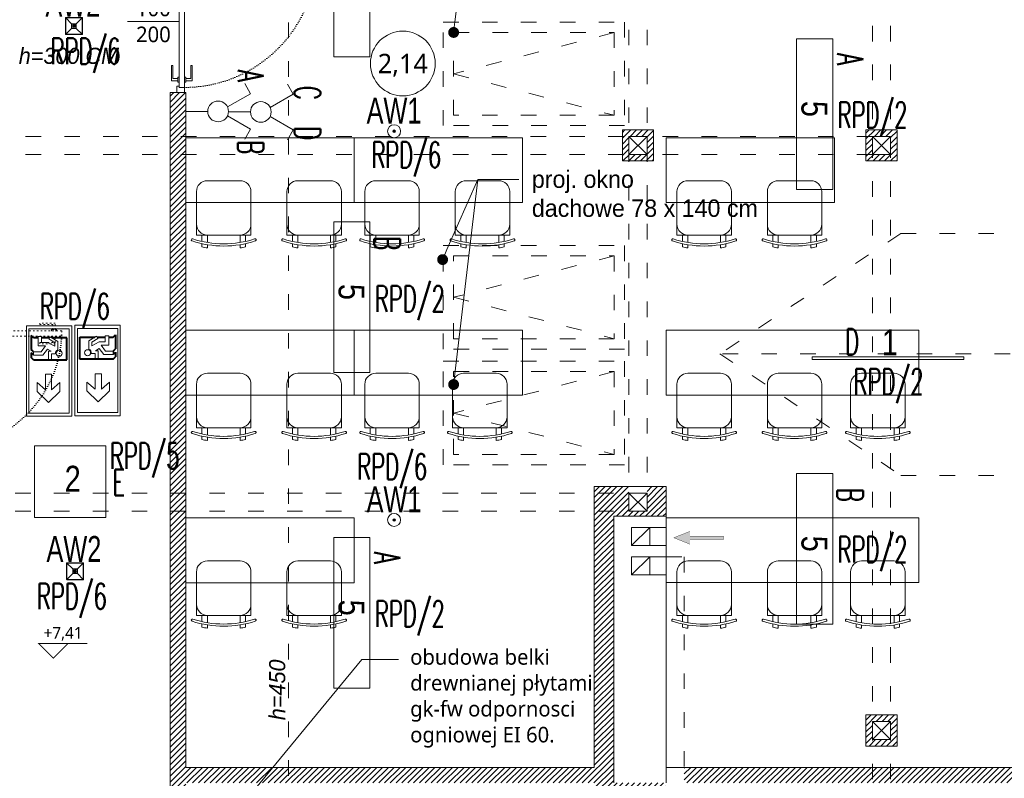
# Model space of a CAD drawing. Header units: millimetres. Extents: x 85284 to 143915, y -66821 to -28273.
# Tile 18 of 31: x 127858 to 128618, y -64329 to -63743. Entities that reach past the tile are written whole.
import ezdxf
from ezdxf import colors
from ezdxf.entities.mleader import LeaderData, LeaderLine
from ezdxf.enums import TextEntityAlignment as Align
from ezdxf.math import Vec2, Vec3

# ---------------------------------------------------------------- set-up
doc = ezdxf.new("R2010")
doc.units = ezdxf.units.MM
doc.linetypes.add('ACAD_ISO03W100', pattern=[30, 12, -18])
doc.linetypes.add('ACAD_ISO07W100', pattern=[3, 0, -3])
doc.layers.get('0').update_dxf_attribs({"color": 251, "lineweight": 9})
doc.layers.add('AX - OPRAWY KIERUNKOWE', color=110, linetype='Continuous')
for name, color, linetype, lineweight in [('IE_Numer centralki', 3, 'Continuous', 13), ('IE_Numery obw ośw hala', 6, 'Continuous', 13), ('IE_Oświetlenie awaryjne', 1, 'Continuous', 13), ('IE_Oświetlenie podstawowe', 4, 'Continuous', 13), ('IE_Łączniki', 5, 'Continuous', 15), ('opis..KF', 251, 'Continuous', 9), ('Oświetlenie ewakuacyjne', 3, 'Continuous', 15), ('stolarka_arch', 251, 'Continuous', 9), ('TEXT', 251, 'Continuous', 9), ('wentylacja..KF', 251, 'Continuous', 9), ('wymiar..KF', 251, 'Continuous', 9), ('wypełnienie 2', 251, 'Continuous', 9), ('ściana pro..KF', 251, 'Continuous', 9), ('ściany ist..KF', 251, 'Continuous', 9)]:
    doc.layers.add(name, color=color, linetype=linetype, lineweight=lineweight)
doc.layers.get('wymiar..KF').off()
doc.styles.add('ARCH', font='segoeuil.ttf')
doc.styles.add('Opisowy', font='arial.ttf')
doc.styles.add('SIMLPEX', font='simplex.shx')
doc.styles.add('SIMPLEX', font='simplex', dxfattribs={"width": 0.85})
pattern_1 = [(45, (-308.0725, -28536.048), (-2.24506403, 2.24506403), [])]

# ---------------------------------------------------------------- blocks, each defined once
blk = doc.blocks.new('krzesło')
for p, q in [((5.74, 41.61), (5.74, 41.61)), ((2.59, 33.47), (0.01, 33.47)), ((9.14, 33.47), (4.31, 33.47)), ((9.14, 37.67), (42.78, 37.67)), ((9.14, -4.37), (9.14, 37.67)), ((1.78, 29.26), (-0.77, 29.26)), ((9.14, 29.26), (3.49, 29.26)), ((51.19, 29.26), (51.19, 4.04)), ((1.78, 4.04), (-0.77, 4.04)), ((9.14, 4.04), (3.49, 4.04)), ((2.59, -0.17), (0.01, -0.17)), ((9.14, -0.17), (4.31, -0.17)), ((42.78, -4.37), (9.14, -4.37)), ((5.74, -8.31), (5.74, -8.31))]:
    blk.add_line(p, q)
for centre, radius, start, end in [((79.11, 16.65), 78.35, 161.83805, 198.16195), ((79.11, 16.65), 76.67, 161.83805, 198.16195), ((5.46, 40.81), 0.841, 71.2164, 161.83805), ((5.46, 40.81), 0.841, 341.83805, 71.2164), ((79.11, 16.65), 80.87, 167.99678, 171.02665), ((17.55, 29.26), 8.41, 90, 180), ((42.78, 29.26), 8.41, 0, 90), ((79.11, 16.65), 80.87, 188.97335, 192.00322), ((17.55, 4.04), 8.41, 180, 270), ((42.78, 4.04), 8.41, 270, 0), ((5.46, -7.51), 0.841, 288.7836, 18.16195), ((5.46, -7.51), 0.841, 198.16195, 288.7836)]:
    blk.add_arc(centre, radius, start, end)
blk = doc.blocks.new('*U197')
at = {"layer": 'stolarka_arch', "linetype": 'ACAD_ISO03W100', "lineweight": 0, "ltscale": 0.1}
for points in [[(4.5, 102), (4.5, 0), (8.5, 0), (8.5, 102)], [(3.5, 97), (-1.5, 97), (-1.5, 85), (-0.5, 85), (-0.5, 95), (3.5, 95)], [(3.5, 98), (3.5, 94), (4.5, 94), (4.5, 98)], [(9.5, 98), (9.5, 94), (8.5, 94), (8.5, 98)], [(9.5, 97), (14.5, 97), (14.5, 85), (13.5, 85), (13.5, 95), (9.5, 95)]]:
    blk.add_lwpolyline(points, close=True, dxfattribs=at)
at = {"layer": 'stolarka_arch'}
for points in [[(5, -4), (5, -6), (0, -6), (0, 0), (4, 0), (4, -4), (5, -4)], [(106, 0), (4, 0), (4, -4), (106, -4)], [(101, 1), (101, 6), (89, 6), (89, 5), (99, 5), (99, 1)], [(102, 1), (98, 1), (98, 0), (102, 0)], [(105, -4), (105, -6), (110, -6), (110, 0), (106, 0), (106, -4), (105, -4)], [(101, -5), (101, -10), (89, -10), (89, -9), (99, -9), (99, -5)], [(102, -5), (98, -5), (98, -4), (102, -4)]]:
    blk.add_lwpolyline(points, close=True, dxfattribs=at)
blk.add_circle((4, 0.5), 0.5, dxfattribs=at)
at = {"layer": 'stolarka_arch', "linetype": 'ACAD_ISO07W100', "lineweight": 0, "ltscale": 0.5}
blk.add_arc((4, 0), 102, 0, 89.65063, dxfattribs=at)
blk = doc.blocks.new('*U168')
at = {"layer": 'stolarka_arch', "linetype": 'ACAD_ISO03W100', "lineweight": 0, "ltscale": 0.1}
for points in [[(4.5, 92), (4.5, 0), (8.5, 0), (8.5, 92)], [(3.5, 87), (-1.5, 87), (-1.5, 75), (-0.5, 75), (-0.5, 85), (3.5, 85)], [(3.5, 88), (3.5, 84), (4.5, 84), (4.5, 88)], [(9.5, 88), (9.5, 84), (8.5, 84), (8.5, 88)], [(9.5, 87), (14.5, 87), (14.5, 75), (13.5, 75), (13.5, 85), (9.5, 85)]]:
    blk.add_lwpolyline(points, close=True, dxfattribs=at)
at = {"layer": 'stolarka_arch'}
for points in [[(5, -4), (5, -6), (0, -6), (0, 0), (4, 0), (4, -4), (5, -4)], [(96, 0), (4, 0), (4, -4), (96, -4)], [(91, 1), (91, 6), (79, 6), (79, 5), (89, 5), (89, 1)], [(92, 1), (88, 1), (88, 0), (92, 0)], [(95, -4), (95, -6), (100, -6), (100, 0), (96, 0), (96, -4), (95, -4)], [(91, -5), (91, -10), (79, -10), (79, -9), (89, -9), (89, -5)], [(92, -5), (88, -5), (88, -4), (92, -4)]]:
    blk.add_lwpolyline(points, close=True, dxfattribs=at)
blk.add_circle((4, 0.5), 0.5, dxfattribs=at)
at = {"layer": 'stolarka_arch', "linetype": 'ACAD_ISO07W100', "lineweight": 0, "ltscale": 0.5}
blk.add_arc((4, 0), 92, 0, 89.65063, dxfattribs=at)
blk = doc.blocks.new('opis drzwi')
at = {"layer": 'opis..KF'}
blk.add_line((-20, 0), (20, 0), dxfattribs=at)
at = {"layer": 'opis..KF', "style": 'ARCH', "flags": 12}
for tag, p in [('90', (0, 10)), ('200', (0, -10))]:
    blk.add_attdef(tag, text='', height=12, dxfattribs=at).set_placement(p, align=Align.MIDDLE_CENTER)
blk = doc.blocks.new('*U1072')
at = {"layer": 'wentylacja..KF', "lineweight": 5}
h = blk.add_hatch(color=256, dxfattribs=at)
h.dxf.hatch_style = 1
h.paths.add_polyline_path([(12.5, 5), (12.5, 1.25), (38.48, 1.25), (38.48, -1.25), (12.5, -1.25), (12.5, -5), (0, 0)])
at = {"layer": 'wentylacja..KF', "color": 240, "const_width": 0.239}
blk.add_lwpolyline([(12.5, 5), (12.5, 1.25), (38.48, 1.25), (38.48, -1.25), (12.5, -1.25), (12.5, -5), (0, 0)], close=True, dxfattribs=at)
blk = doc.blocks.new('nr pom')
at = {"layer": 'opis..KF', "lineweight": 20}
blk.add_circle((0, 0), 25, dxfattribs=at)
at = {"layer": 'opis..KF', "style": 'ARCH'}
blk.add_attdef('00', text='', height=15, dxfattribs=at).set_placement((0, 0), align=Align.MIDDLE_CENTER)
blk = doc.blocks.new('_Dot')
at = {"color": 0, "linetype": 'ByBlock', "lineweight": -2}
blk.add_line((-0.5, 0), (-1, 0), dxfattribs=at)
at = {"color": 0, "linetype": 'ByBlock', "const_width": 0.5}
blk.add_lwpolyline([(-0.25, 0, 1), (0.25, 0, 1)], format="xyb", close=True, dxfattribs=at)
blk = doc.blocks.new('*U1079')
at = {"layer": 'opis..KF', "color": 1, "const_width": 1}
blk.add_lwpolyline([(35, 15), (-15, 15), (0, 0), (15, 15)], dxfattribs=at)
at = {"layer": 'opis..KF', "color": 1, "style": 'ARCH'}
blk.add_attdef('±0,00', text='', height=12, dxfattribs=at).set_placement((10, 26), align=Align.MIDDLE_CENTER)
blk = doc.blocks.new('Oprawa 5.0')
at = {"layer": 'IE_Oświetlenie podstawowe', "color": 0, "linetype": 'ByBlock'}
blk.add_lwpolyline([(-58.25, 28), (58.25, 28), (58.25, 0), (-58.25, 0)], close=True, dxfattribs=at)
at = {"layer": 'IE_Oświetlenie podstawowe', "color": 0, "insert": (-10.23, 23.74), "char_height": 20, "width": 20.191, "attachment_point": 1, "style": 'Opisowy'}
blk.add_mtext('{\\W0.8;5}', dxfattribs=at)
blk = doc.blocks.new('Oprawa 2.0')
at = {"layer": 'IE_Oświetlenie podstawowe', "color": 0, "linetype": 'ByBlock'}
blk.add_lwpolyline([(-27.65, 55.3), (27.65, 55.3), (27.65, 0), (-27.65, 0)], close=True, dxfattribs=at)
at = {"layer": 'IE_Oświetlenie podstawowe', "color": 0, "insert": (-4.24, 39.86), "char_height": 20, "width": 20.191, "attachment_point": 1, "style": 'Opisowy'}
blk.add_mtext('{\\W0.8;2}', dxfattribs=at)
blk = doc.blocks.new('Oprawa 1.0')
at = {"layer": 'IE_Oświetlenie podstawowe', "color": 0, "linetype": 'ByBlock'}
blk.add_lwpolyline([(-58.5, 2), (58.5, 2), (58.5, 0), (-58.5, 0)], close=True, dxfattribs=at)
at = {"layer": 'IE_Oświetlenie podstawowe', "color": 0, "insert": (-4.78, 23.3), "char_height": 20, "width": 20.191, "attachment_point": 1, "style": 'Opisowy'}
blk.add_mtext('{\\W0.8;1}', dxfattribs=at)
blk = doc.blocks.new('*U1125')
at = {"layer": 'IE_Łączniki', "color": 0}
blk.add_line((0, 17), (0, 0), dxfattribs=at)
for points in [[(-13.7, 50), (-21.5, 45.5)], [(-3.5, 32.19), (-13.69, 50)], [(3.5, 32.19), (13.69, 50)], [(13.69, 50), (21.49, 45.5)]]:
    blk.add_lwpolyline(points, dxfattribs=at)
blk.add_circle((0, 25), 8, dxfattribs=at)
at = {"style": 'SIMLPEX', "width": 0.7, "flags": 4}
blk.add_attdef('STEROWANIE_1', (28.51, -5.46), '', height=20, rotation=359.99995, dxfattribs=at)
at = {"layer": 'IE_Łączniki', "color": 0, "style": 'SIMLPEX', "width": 0.7, "flags": 4}
for tag, p in [('OBWÓD', (28.51, 44.54)), ('STEROWANIE', (28.51, 19.54))]:
    blk.add_attdef(tag, p, '', height=20, rotation=0.08718, dxfattribs=at)
blk = doc.blocks.new('Oprawa AW2')
at = {"layer": 'IE_Oświetlenie awaryjne'}
h = blk.add_hatch(color=0, dxfattribs=at)
h.dxf.hatch_style = 1
h.paths.add_polyline_path([(1.36, 7.96), (1.26, 7.96), (1.26, 7.79), (1.36, 7.79)])
h = blk.add_hatch(color=0, dxfattribs=at)
h.dxf.hatch_style = 1
h.paths.add_polyline_path([(1.36, 7.79), (1.26, 7.79), (1.26, 7.61), (1.36, 7.61)])
h = blk.add_hatch(color=0, dxfattribs=at)
h.dxf.hatch_style = 1
h.paths.add_polyline_path([(1, 6.6, 1), (-1, 6.6, 1)])
at = {"layer": 'IE_Oświetlenie awaryjne', "color": 0}
for points in [[(-6.1, 13.2), (6.1, 13.2, -0.414214), (6.6, 12.7), (6.6, 0.5, -0.414214), (6.1, 0), (-6.1, 0, -0.414214), (-6.6, 0.5), (-6.6, 12.7, -0.414214)], [(-6.1, 12.95), (6.1, 12.95, -0.414214), (6.35, 12.7), (6.35, 0.5, -0.414214), (6.1, 0.25), (-6.1, 0.25, -0.414214), (-6.35, 0.5), (-6.35, 12.7, -0.414214)]]:
    blk.add_lwpolyline(points, format="xyb", close=True, dxfattribs=at)
for points in [[(-6.28, 12.88), (-1.8, 8.4)], [(1.26, 7.79), (1.36, 7.79)], [(1.8, 8.4), (6.28, 12.88)], [(-1.8, 4.8), (-6.28, 0.32)], [(1.8, 4.8), (6.28, 0.32)]]:
    blk.add_lwpolyline(points, dxfattribs=at)
for points in [[(-1.8, 4.8), (-1.8, 8.4), (1.8, 8.4), (1.8, 4.8)], [(-1.55, 5.05), (-1.55, 8.15), (1.55, 8.15), (1.55, 5.05)], [(1.26, 7.96), (1.26, 7.61), (1.36, 7.61), (1.36, 7.96)]]:
    blk.add_lwpolyline(points, close=True, dxfattribs=at)
blk.add_circle((0, 6.6), 1, dxfattribs=at)
at = {"layer": 'IE_Oświetlenie awaryjne', "color": 0, "insert": (-22.06, 33.82), "char_height": 20, "width": 20.191, "attachment_point": 1, "style": 'Opisowy'}
blk.add_mtext('{\\W0.7;AW2}', dxfattribs=at)
blk = doc.blocks.new('Oprawa AW4')
at = {"layer": 'IE_Oświetlenie awaryjne'}
h = blk.add_hatch(color=0, dxfattribs=at)
h.dxf.hatch_style = 1
edge = h.paths.add_edge_path()
edge.add_arc((0, 0), 0.5, 0, 360)
h = blk.add_hatch(color=0, dxfattribs=at)
h.dxf.hatch_style = 1
h.paths.add_polyline_path([(0.75, 0.18), (0.65, 0.18), (0.65, 0), (0.75, 0)])
h = blk.add_hatch(color=0, dxfattribs=at)
h.dxf.hatch_style = 1
h.paths.add_polyline_path([(0.75, 0), (0.65, 0), (0.65, -0.17), (0.75, -0.17)])
at = {"layer": 'IE_Oświetlenie awaryjne', "color": 0}
blk.add_lwpolyline([(0.65, 0.18), (0.65, -0.17), (0.75, -0.17), (0.75, 0.18)], close=True, dxfattribs=at)
blk.add_lwpolyline([(0.65, 0), (0.75, 0)], dxfattribs=at)
for radius in [5.05, 1, 0.5]:
    blk.add_circle((0, 0), radius, dxfattribs=at)
at = {"layer": 'IE_Oświetlenie awaryjne', "color": 0, "insert": (-21.22, 25.92), "char_height": 20, "width": 20.191, "attachment_point": 1, "style": 'Opisowy'}
blk.add_mtext('{\\W0.7;AW1}', dxfattribs=at)
blk = doc.blocks.new('Drzwi EW')
at = {"layer": 'Oświetlenie ewakuacyjne'}
for p, q in [((9.88, 16.28), (18.37, 24.97)), ((18.37, 24.97), (25.13, 24.97)), ((25.13, 24.97), (19.61, 18.7)), ((57, 23.48), (50.5, 23.49)), ((60.56, 17.65), (57, 23.48)), ((18.37, 7.59), (9.88, 16.28)), ((19.61, 18.7), (31.61, 18.7)), ((31.61, 18.7), (31.61, 13.87)), ((47.27, 18.64), (42.7, 18.64)), ((42.7, 16.29), (49.38, 16.28)), ((50.94, 15.55), (46.32, 11.89)), ((47.27, 21.68), (47.27, 18.64)), ((49.38, 16.28), (49.38, 18.44)), ((49.38, 18.44), (50.94, 15.55)), ((56.23, 15.6), (53.21, 21.11)), ((53.21, 21.11), (55.91, 21.11)), ((55.91, 21.11), (58.82, 16.48)), ((56.23, 10.93), (56.23, 15.6)), ((58.82, 16.48), (60.56, 17.65)), ((31.61, 13.87), (19.61, 13.87)), ((19.61, 13.87), (25.13, 7.59)), ((46.32, 11.89), (46.32, 4.82)), ((48.88, 10.54), (53.52, 13.99)), ((48.88, 4.82), (48.88, 10.54)), ((53.52, 13.99), (53.51, 8.22)), ((53.51, 8.22), (60.78, 8.22)), ((60.79, 10.93), (56.23, 10.93)), ((60.78, 8.22), (60.79, 10.93)), ((25.13, 7.59), (18.37, 7.59)), ((46.32, 4.82), (48.88, 4.82)), ((46.75, 4.39), (49.31, 4.39))]:
    blk.add_line(p, q, dxfattribs=at)
at = {"layer": 'Oświetlenie ewakuacyjne', "lineweight": 40}
for p, q in [((42.7, 30.38), (59.77, 30.38)), ((42.7, 15.91), (42.7, 30.38)), ((59.77, 30.38), (59.77, 18.95)), ((42.7, 4.82), (42.7, 16.29)), ((59.77, 17.11), (59.77, 10.93)), ((59.77, 8.22), (59.77, 4.82)), ((42.7, 4.82), (44.51, 3.02)), ((48.13, 3.02), (44.51, 3.02)), ((46.75, 4.39), (48.13, 3.02)), ((49.31, 4.39), (50.69, 3.02)), ((61.58, 3.02), (50.69, 3.02)), ((59.77, 4.82), (61.58, 3.02))]:
    blk.add_line(p, q, dxfattribs=at)
at = {"layer": 'Oświetlenie ewakuacyjne'}
for points in [[(-0.92, 34.23), (69.08, 34.23), (69.08, -0.77), (-0.92, -0.77)], [(1.54, 32.26), (66.63, 32.26), (66.63, 1.21), (1.54, 1.21)]]:
    blk.add_lwpolyline(points, close=True, dxfattribs=at)
blk.add_circle((47.8, 24.52), 2.34, dxfattribs=at)
blk.add_arc((47.8, 24.52), 2.88, 259.40031, 339.13959, dxfattribs=at)
blk = doc.blocks.new('*U1124')
at = {"layer": 'Oświetlenie ewakuacyjne', "color": 1, "linetype": 'ByBlock'}
blk.add_blockref('Drzwi EW', (0.91, 0.76), dxfattribs=at)

msp = doc.modelspace()

# ---------------------------------------------------------------- hatches: boundary and pattern name
at = {"layer": 'wypełnienie 2', "linetype": 'ByBlock', "transparency": 33554595}
h = msp.add_hatch(dxfattribs=at)
h.set_pattern_fill('ANSI31', color=256)
h.set_pattern_definition(pattern_1)
h.paths.add_polyline_path([(127986.4, -63799.21), (127974.4, -63799.21), (127974.4, -63832.99), (127986.4, -63832.99)])
h.paths.add_polyline_path([(127986.4, -63834.1), (127986.4, -63832.99), (127974.4, -63832.99), (127974.4, -63846.99), (127986.4, -63846.99)])
h.paths.add_polyline_path([(127986.4, -63846.99), (127974.4, -63846.99), (127974.4, -64108.6), (127986.4, -64108.6)])
h.paths.add_polyline_path([(127986.4, -64108.6), (127974.4, -64108.6), (127974.4, -64122.6), (127986.4, -64122.6)])
h.paths.add_polyline_path([(127986.4, -64122.6), (127974.4, -64122.6), (127974.4, -64342.49), (127986.4, -64342.49), (127986.4, -64332.49), (128057.81, -64332.49), (128065.65, -64324.13), (128065.65, -64320.49), (127986.4, -64320.49)])
h.paths.add_polyline_path([(127834.2, -63956.43), (127977.3, -63956.43), (127977.3, -63895.77), (127834.2, -63895.77)], flags=9)
h = msp.add_hatch(dxfattribs=at)
h.set_pattern_fill('ANSI31', color=256)
h.set_pattern_definition(pattern_1)
h.paths.add_polyline_path([(128342.65, -63827.99), (128328.65, -63827.99), (128328.65, -63832.99), (128342.65, -63832.99)])
h.paths.add_polyline_path([(128328.65, -63827.99), (128323.65, -63827.99), (128323.65, -63832.99), (128328.65, -63832.99)])
h.paths.add_polyline_path([(128328.65, -63832.99), (128323.65, -63832.99), (128323.65, -63846.99), (128328.65, -63846.99)])
h.paths.add_polyline_path([(128328.65, -63846.99), (128323.65, -63846.99), (128323.65, -63851.99), (128328.65, -63851.99)])
h.paths.add_polyline_path([(128342.65, -63846.99), (128328.65, -63846.99), (128328.65, -63851.99), (128342.65, -63851.99)])
h.paths.add_polyline_path([(128347.65, -63846.99), (128342.65, -63846.99), (128342.65, -63851.99), (128347.65, -63851.99)])
h.paths.add_polyline_path([(128347.65, -63832.99), (128342.65, -63832.99), (128342.65, -63846.99), (128347.65, -63846.99)])
h.paths.add_polyline_path([(128347.65, -63827.99), (128342.65, -63827.99), (128342.65, -63832.99), (128347.65, -63832.99)])
h = msp.add_hatch(dxfattribs=at)
h.set_pattern_fill('ANSI31', color=256)
h.set_pattern_definition(pattern_1)
h.paths.add_polyline_path([(128516.65, -63832.99), (128511.65, -63832.99), (128511.65, -63846.99), (128516.65, -63846.99)])
h.paths.add_polyline_path([(128530.65, -63827.99), (128516.65, -63827.99), (128516.65, -63832.99), (128530.65, -63832.99)])
h.paths.add_polyline_path([(128516.65, -63827.99), (128511.65, -63827.99), (128511.65, -63832.99), (128516.65, -63832.99)])
h.paths.add_polyline_path([(128516.65, -63846.99), (128511.65, -63846.99), (128511.65, -63851.99), (128516.65, -63851.99)])
h.paths.add_polyline_path([(128530.65, -63846.99), (128524.9, -63846.99, -0.256566), (128524.32, -63848.05, -0.59164), (128522.4, -63846.99), (128516.65, -63846.99), (128516.65, -63851.99), (128530.65, -63851.99)])
h.paths.add_polyline_path([(128535.65, -63827.99), (128530.65, -63827.99), (128530.65, -63851.99), (128535.65, -63851.99)])
h = msp.add_hatch(dxfattribs=at)
h.set_pattern_fill('ANSI31', color=256)
h.set_pattern_definition(pattern_1)
h.paths.add_polyline_path([(128357.4, -64103.6), (128342.65, -64103.6), (128342.65, -64122.6), (128328.65, -64122.6), (128301.9, -64122.6), (128301.9, -64127.6), (128301.9, -64320.49), (128069.06, -64320.49), (128065.65, -64324.13), (128065.65, -64332.49), (128301.9, -64332.49), (128301.9, -64342.49), (128342.65, -64342.49), (128342.65, -64356.49), (128342.65, -64361.49), (128357.4, -64361.49), (128357.4, -64332.49), (128316.9, -64332.49), (128316.9, -64126.49), (128357.4, -64126.49)])
h.paths.add_polyline_path([(128328.65, -64108.6), (128301.9, -64108.6), (128301.9, -64122.6), (128328.65, -64122.6)], flags=17)
h.paths.add_polyline_path([(128328.65, -64103.6), (128301.9, -64103.6), (128301.9, -64108.6), (128328.65, -64108.6)], flags=17)
h.paths.add_polyline_path([(128328.65, -64342.49), (128301.9, -64342.49), (128301.9, -64355.99), (128328.65, -64355.99)], flags=17)
h.paths.add_polyline_path([(128328.65, -64355.99), (128301.9, -64355.99), (128301.9, -64361.49), (128328.65, -64361.49)], flags=17)
h.paths.add_polyline_path([(128342.65, -64356.49), (128328.65, -64356.49), (128328.65, -64361.49), (128342.65, -64361.49)], flags=17)
h.paths.add_polyline_path([(128065.65, -64324.13), (128057.81, -64332.49), (128065.65, -64332.49)])
h.paths.add_polyline_path([(128516.65, -64320.49), (128371.4, -64320.49), (128371.4, -64332.49), (128516.65, -64332.49)])
h.paths.add_polyline_path([(128530.65, -64320.49), (128516.65, -64320.49), (128516.65, -64332.49), (128530.65, -64332.49)])
h = msp.add_hatch(dxfattribs=at)
h.set_pattern_fill('ANSI31', color=256)
h.set_pattern_definition(pattern_1)
h.paths.add_polyline_path([(128530.65, -64279.99), (128516.65, -64279.99), (128516.65, -64284.99), (128530.65, -64284.99)])
h.paths.add_polyline_path([(128535.65, -64279.99), (128530.65, -64279.99), (128530.65, -64303.99), (128535.65, -64303.99)])
h.paths.add_polyline_path([(128530.65, -64298.99), (128516.65, -64298.99), (128516.65, -64303.99), (128530.65, -64303.99)])
h.paths.add_polyline_path([(128516.65, -64279.99), (128511.65, -64279.99), (128511.65, -64303.99), (128516.65, -64303.99)])
h = msp.add_hatch(dxfattribs=at)
h.set_pattern_fill('ANSI31', color=256)
h.set_pattern_definition(pattern_1)
h.paths.add_polyline_path([(128632.4, -64320.49), (128530.65, -64320.49), (128530.65, -64332.49), (128632.4, -64332.49)])
h.paths.add_polyline_path([(128922.9, -64320.49), (128632.4, -64320.49), (128632.4, -64332.49), (128922.9, -64332.49)])

# ---------------------------------------------------------------- linework, layer by layer
at = {"linetype": 'ACAD_ISO03W100'}
for p, q in [((128065.65, -62604.99), (128065.65, -65213.49)), ((128328.65, -64122.6), (128328.65, -62730.99)), ((128342.65, -64122.6), (128342.65, -62730.99)), ((128516.65, -64749.6), (128516.65, -62730.99)), ((128530.65, -64749.6), (128530.65, -62730.99)), ((128317.26, -63752.73), (128193.26, -63784.73)), ((128193.26, -63784.73), (128317.26, -63816.73)), ((127802.65, -63832.99), (128328.65, -63832.99)), ((128516.65, -63832.99), (128342.65, -63832.99)), ((127802.65, -63846.99), (128328.65, -63846.99)), ((128516.65, -63846.99), (128342.65, -63846.99)), ((128538.53, -63907.99), (128398.9, -64000.99)), ((128538.53, -63907.99), (128922.9, -63907.99)), ((128317.26, -63925.31), (128193.26, -63957.31)), ((128193.26, -63957.31), (128317.26, -63989.31)), ((128922.9, -64000.99), (128398.9, -64000.99)), ((128398.9, -64000.99), (128538.53, -64094.99)), ((128317.26, -64014.73), (128193.26, -64046.73)), ((128193.26, -64046.73), (128317.26, -64078.73)), ((128538.53, -64094.99), (128922.9, -64094.99)), ((127614.65, -64108.6), (128328.65, -64108.6)), ((127614.65, -64122.6), (128328.65, -64122.6)), ((128357.4, -64157.81), (128371.4, -64157.81)), ((128371.4, -64157.81), (128371.4, -64332.49))]:
    msp.add_line(p, q, dxfattribs=at)
for p, q in [((128330.68, -64149.15), (128344.68, -64135.15)), ((128344.68, -64135.15), (128357.4, -64135.15)), ((128344.68, -64149.15), (128357.4, -64149.15)), ((128330.68, -64171.81), (128344.68, -64157.81)), ((128344.68, -64157.81), (128357.4, -64157.81)), ((128344.68, -64171.81), (128357.4, -64171.81))]:
    msp.add_line(p, q)
for points in [[(128185.26, -63824.73), (128185.26, -63744.73), (128325.26, -63744.73), (128325.26, -63824.73)], [(128193.26, -63816.73), (128193.26, -63752.73), (128317.26, -63752.73), (128317.26, -63816.73)], [(128185.26, -63997.31), (128185.26, -63917.31), (128325.26, -63917.31), (128325.26, -63997.31)], [(128193.26, -63989.31), (128193.26, -63925.31), (128317.26, -63925.31), (128317.26, -63989.31)], [(128185.26, -64086.73), (128185.26, -64006.73), (128325.26, -64006.73), (128325.26, -64086.73)], [(128193.26, -64078.73), (128193.26, -64014.73), (128317.26, -64014.73), (128317.26, -64078.73)]]:
    msp.add_lwpolyline(points, close=True, dxfattribs=at)
for points in [[(127986.4, -63884.1), (127986.4, -63834.1), (128116.4, -63834.1), (128116.4, -63884.1), (127986.4, -63884.1)], [(128116.4, -63884.1), (128116.4, -63834.1), (128246.4, -63834.1), (128246.4, -63884.1), (128116.4, -63884.1)], [(128357.4, -63884.1), (128357.4, -63834.1), (128487.4, -63834.1), (128487.4, -63884.1), (128357.4, -63884.1)], [(127986.4, -64032.82), (127986.4, -63982.82), (128116.4, -63982.82), (128116.4, -64032.82), (127986.4, -64032.82)], [(128116.4, -64032.82), (128116.4, -63982.82), (128246.4, -63982.82), (128246.4, -64032.82), (128116.4, -64032.82)], [(127986.4, -64177.8), (127986.4, -64127.8), (128116.4, -64127.8), (128116.4, -64177.8), (127986.4, -64177.8)]]:
    msp.add_lwpolyline(points)
for points in [[(128552.4, -63982.82), (128552.4, -64032.82), (128357.4, -64032.82), (128357.4, -63982.82)], [(128552.4, -64127.6), (128552.4, -64177.6), (128357.4, -64177.6), (128357.4, -64127.6)], [(128330.68, -64135.15), (128344.68, -64135.15), (128344.68, -64149.15), (128330.68, -64149.15)], [(128330.68, -64157.81), (128344.68, -64157.81), (128344.68, -64171.81), (128330.68, -64171.81)]]:
    msp.add_lwpolyline(points, close=True)
at = {"layer": 'ściana pro..KF', "linetype": 'ByBlock'}
for p, q in [((127974.4, -64361.49), (127974.4, -63799.21)), ((127974.4, -63799.21), (127986.4, -63799.21)), ((127986.4, -64320.49), (127986.4, -63799.21)), ((128301.9, -64320.49), (128301.9, -64126.49)), ((128301.9, -64320.49), (127986.4, -64320.49)), ((128922.9, -64320.49), (128357.4, -64320.49))]:
    msp.add_line(p, q, dxfattribs=at)
for points in [[(128323.65, -63851.99), (128347.65, -63851.99), (128347.65, -63827.99), (128323.65, -63827.99)], [(128511.65, -63851.99), (128535.65, -63851.99), (128535.65, -63827.99), (128511.65, -63827.99)], [(128511.65, -64303.99), (128535.65, -64303.99), (128535.65, -64279.99), (128511.65, -64279.99)]]:
    msp.add_lwpolyline(points, close=True, dxfattribs=at)
msp.add_lwpolyline([(128357.4, -64127.6), (128357.4, -64103.6), (128301.9, -64103.6), (128301.9, -64127.6)], dxfattribs=at)
at = {"layer": 'ściany ist..KF', "linetype": 'ByBlock'}
for p, q in [((128328.65, -63832.99), (128342.65, -63846.99)), ((128328.65, -63846.99), (128342.65, -63832.99)), ((128328.65, -63832.99), (128342.65, -63846.99)), ((128328.65, -63846.99), (128342.65, -63832.99)), ((128516.65, -63832.99), (128530.65, -63846.99)), ((128516.65, -63846.99), (128530.65, -63832.99)), ((128328.65, -64108.6), (128342.65, -64122.6)), ((128328.65, -64122.6), (128342.65, -64108.6)), ((128357.4, -64126.49), (128316.9, -64126.49)), ((128316.9, -64126.49), (128316.9, -64332.49)), ((128357.4, -64135.15), (128357.4, -64126.49)), ((128357.4, -64157.81), (128357.4, -64149.15)), ((128357.4, -64332.49), (128357.4, -64171.81)), ((128516.65, -64284.99), (128530.65, -64298.99)), ((128516.65, -64298.99), (128530.65, -64284.99))]:
    msp.add_line(p, q, dxfattribs=at)
for points in [[(128328.65, -63832.99), (128342.65, -63832.99), (128342.65, -63846.99), (128328.65, -63846.99), (128328.65, -63832.99)], [(128328.65, -63832.99), (128342.65, -63832.99), (128342.65, -63846.99), (128328.65, -63846.99), (128328.65, -63832.99)], [(128516.65, -63832.99), (128530.65, -63832.99), (128530.65, -63846.99), (128516.65, -63846.99), (128516.65, -63832.99)], [(128328.65, -64108.6), (128342.65, -64108.6), (128342.65, -64122.6), (128328.65, -64122.6), (128328.65, -64108.6)], [(128516.65, -64284.99), (128530.65, -64284.99), (128530.65, -64298.99), (128516.65, -64298.99), (128516.65, -64284.99)]]:
    msp.add_lwpolyline(points, dxfattribs=at)
for points in [[(128328.65, -63846.99), (128342.65, -63846.99), (128342.65, -63832.99), (128328.65, -63832.99)], [(128516.65, -63846.99), (128530.65, -63846.99), (128530.65, -63832.99), (128516.65, -63832.99)], [(128328.65, -64122.6), (128342.65, -64122.6), (128342.65, -64108.6), (128328.65, -64108.6)], [(128516.65, -64298.99), (128530.65, -64298.99), (128530.65, -64284.99), (128516.65, -64284.99)]]:
    msp.add_lwpolyline(points, close=True, dxfattribs=at)

# ---------------------------------------------------------------- block references
at = {"rotation": 89.99999999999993}
for p in [(128032.36, -63918.46), (128102.18, -63918.46), (128162.36, -63918.46), (128232.18, -63918.46), (128403.36, -63918.46), (128473.18, -63918.46), (128032.36, -64067.18), (128102.18, -64067.18), (128162.36, -64067.18), (128230.18, -64067.18), (128403.36, -64067.18), (128473.18, -64067.18), (128537.46, -64067.18), (128032.36, -64212.16), (128102.18, -64212.16), (128403.36, -64212.21), (128473.18, -64212.21), (128537.46, -64212.21)]:
    msp.add_blockref('krzesło', p, dxfattribs=at)
at = {"layer": 'AX - OPRAWY KIERUNKOWE', "linetype": 'ByBlock', "xscale": -1, "rotation": 270}
msp.add_blockref('*U1124', (127863.38, -64049.25), dxfattribs=at)
at = {"layer": 'AX - OPRAWY KIERUNKOWE', "linetype": 'ByBlock', "rotation": 90}
msp.add_blockref('*U1124', (127935.86, -64048.84), dxfattribs=at)
at = {"layer": 'IE_Oświetlenie awaryjne'}
for name, p in [('Oprawa AW2', (127900.09, -63754.37)), ('Oprawa AW4', (128147.27, -63829.05)), ('Oprawa AW4', (128147.27, -64129.33)), ('Oprawa AW2', (127900.91, -64175.55))]:
    msp.add_blockref(name, p, dxfattribs=at)
at = {"layer": 'IE_Oświetlenie podstawowe', "linetype": 'ByBlock', "rotation": 270}
for p in [(128100.67, -63713.3), (128458.1, -63815.83), (128100.67, -63957.21), (128458.1, -64151.7), (128100.67, -64201.13)]:
    msp.add_blockref('Oprawa 5.0', p, dxfattribs=at)
at = {"layer": 'IE_Oświetlenie podstawowe', "linetype": 'ByBlock'}
for name, p in [('Oprawa 1.0', (128528.66, -64005.36)), ('Oprawa 2.0', (127897.15, -64127.33))]:
    msp.add_blockref(name, p, dxfattribs=at)
at = {"layer": 'IE_Łączniki', "rotation": 270}
for p in [(127986.4, -63813.75), (128019.39, -63814.15)]:
    msp.add_blockref('*U1125', p, dxfattribs=at)
at = {"layer": 'opis..KF', "color": 30}
msp.add_blockref('nr pom', (128154.03, -63776.73), dxfattribs=at).add_auto_attribs({'00': '2,14'})
at = {"layer": 'stolarka_arch', "rotation": 270}
for name, p in [('*U197', (127985.4, -63689.21)), ('*U168', (127798.65, -63978.76))]:
    msp.add_blockref(name, p, dxfattribs=at)
at = {"layer": 'TEXT'}
ref = msp.add_blockref('opis drzwi', (127961.4, -63744.21), dxfattribs=at)
ref.add_attrib('90', '100', dxfattribs={"layer": 'opis..KF', "height": 12, "style": 'ARCH'}).set_placement((127961.4, -63734.21), align=Align.MIDDLE_CENTER)
ref.add_attrib('200', '200', dxfattribs={"layer": 'opis..KF', "height": 12, "style": 'ARCH'}).set_placement((127961.4, -63754.21), align=Align.MIDDLE_CENTER)
at = {"layer": 'wentylacja..KF'}
msp.add_blockref('*U1072', (128363.28, -64143.06), dxfattribs=at)
at = {"layer": 'wymiar..KF', "xscale": 0.75, "yscale": 0.75, "zscale": 0.75}
msp.add_blockref('*U1079', (127884.17, -64236.02), dxfattribs=at).add_auto_attribs({'±0,00': '+7,41'})

# ---------------------------------------------------------------- texts
at = {"layer": 'IE_Numer centralki', "style": 'SIMPLEX', "width": 0.6}
for s, p in [('A', (128489.38, -63768.67)), ('A', (128026.5, -63781.55)), ('C', (128070.37, -63793.9)), ('D', (128070.37, -63825.07)), ('B', (128026.5, -63835.92)), ('B', (128131.95, -63910.05)), ('B', (128489.38, -64104.54)), ('A', (128131.95, -64153.96))]:
    msp.add_text(s, height=20, rotation=270, dxfattribs=at).set_placement(p)
for s, p in [('D', (128495.51, -64001.72)), ('E', (127929.85, -64110.4))]:
    msp.add_text(s, height=20, dxfattribs=at).set_placement(p)
at = {"layer": 'IE_Numery obw ośw hala', "style": 'SIMPLEX', "width": 0.6}
for s, p in [('RPD/6', (127882.05, -63777.24)), ('RPD/2', (128489.77, -63826.52)), ('RPD/6', (128129.72, -63857.33)), ('RPD/2', (128132.34, -63968.43)), ('RPD/6', (127873.65, -63974.28)), ('RPD/2', (128502.09, -64032.52)), ('RPD/5', (127927.68, -64089.84)), ('RPD/6', (128118.75, -64098.12)), ('RPD/2', (128489.77, -64162.18)), ('RPD/6', (127871.52, -64198.3)), ('RPD/2', (128132.34, -64211.81))]:
    msp.add_text(s, height=20, dxfattribs=at).set_placement(p)
at = {"layer": 'opis..KF', "insert": (127896.19, -63770.86), "char_height": 12.48, "attachment_point": 5, "style": 'ARCH'}
msp.add_mtext_dynamic_manual_height_columns('{\\fCentury Gothic|b0|i1|c238|p34;h=300 CM}', width=156.7001, gutter_width=70, heights=[0], dxfattribs=at)
at = {"layer": 'opis..KF', "insert": (128057.1, -64260.58), "char_height": 12.48, "attachment_point": 5, "rotation": 90, "style": 'ARCH'}
msp.add_mtext_dynamic_manual_height_columns('{\\fCentury Gothic|b0|i1|c238|p34;h=450}', width=156.7001, gutter_width=70, heights=[0], dxfattribs=at)

# ---------------------------------------------------------------- leaders
at = {"layer": 'opis..KF', "lineweight": 9}
ml = msp.add_multileader_mtext('Standard', dxfattribs=at)
ml.set_content(' ', color=256, style='ARCH')
ml.set_leader_properties(color=256, linetype='ByLayer', lineweight=-1)
ml.set_arrow_properties(name='DOT')
ml.build(insert=Vec2(0, 0))
ml.multileader.update_dxf_attribs({"dogleg_length": 31.74, "arrow_head_size": 8.39})
ctx = ml.context
ctx.base_point, ctx.char_height, ctx.arrow_head_size, ctx.landing_gap_size, ctx.plane_origin = Vec3(128243.6, -63594.3), 13.42, 8.39, 10.06, Vec3(127557.07, -63657.88)
notes = []
notes.append((ctx, [(1, (1, 1, 0), (128211.86, -63594.3), (1, 0), 31.74, [(0, [(128193.26, -63752.73)], 0, [])])]))
ctx.mtext.insert, ctx.mtext.width, ctx.mtext.flow_direction = Vec3(128253.66, -63587.59), 152.5547, 5
ml = msp.add_multileader_mtext('Standard', dxfattribs=at)
ml.set_content('{\\fCentury Gothic|b0|i0|c238|p34;proj. okno \\Pdachowe 78 x 140 cm}', color=256, style='ARCH')
ml.set_leader_properties(color=256, linetype='ByLayer', lineweight=-1)
ml.set_arrow_properties(name='DOT')
ml.build(insert=Vec2(0, 0))
ml.multileader.update_dxf_attribs({"dogleg_length": 31.74, "arrow_head_size": 8.39})
ctx = ml.context
ctx.base_point, ctx.char_height, ctx.arrow_head_size, ctx.landing_gap_size, ctx.plane_origin = Vec3(128243.6, -63866.27), 13.4164, 8.39, 10.06, Vec3(128557.08, -63782.44)
notes.append((ctx, [(1, (1, 1, 0), (128211.86, -63866.27), (1, 0), 31.74, [(0, [(128184.75, -63928.2)], 0, [])])]))
ctx.mtext.insert, ctx.mtext.flow_direction = Vec3(128253.66, -63859.39), 5
ml = msp.add_multileader_mtext('Standard', dxfattribs=at)
ml.set_content(' ', color=256, style='ARCH')
ml.set_leader_properties(color=256, linetype='ByLayer', lineweight=-1)
ml.set_arrow_properties(name='DOT')
ml.build(insert=Vec2(0, 0))
ml.multileader.update_dxf_attribs({"dogleg_length": 31.74, "arrow_head_size": 8.39})
ctx = ml.context
ctx.base_point, ctx.char_height, ctx.arrow_head_size, ctx.landing_gap_size, ctx.plane_origin = Vec3(128243.6, -63866.27), 13.42, 8.39, 10.06, Vec3(127557.07, -63929.85)
notes.append((ctx, [(1, (1, 1, 0), (128211.86, -63866.27), (1, 0), 31.74, [(0, [(128193.26, -64024.7)], 0, [])])]))
ctx.mtext.insert, ctx.mtext.width, ctx.mtext.flow_direction = Vec3(128253.66, -63859.56), 152.5547, 5
ml = msp.add_multileader_mtext('Standard', dxfattribs=at)
ml.set_content('obudowa belki drewnianej płytami gk-fw odpornosci ogniowej EI 60. ', color=256, style='ARCH')
ml.set_leader_properties(color=256, linetype='ByLayer', lineweight=-1)
ml.set_arrow_properties(name='DOT')
ml.build(insert=Vec2(0, 0))
ml.multileader.update_dxf_attribs({"dogleg_length": 28.39, "arrow_head_size": 7.5})
ctx = ml.context
ctx.base_point, ctx.char_height, ctx.arrow_head_size, ctx.landing_gap_size, ctx.plane_origin = Vec3(128150.71, -64237.16), 12, 7.5, 9, Vec3(127467.53, -64300.74)
notes.append((ctx, [(1, (1, 1, 0), (128122.32, -64237.16), (1, 0), 28.39, [(0, [(128035.57, -64342.49)], 0, [])])]))
ctx.mtext.insert, ctx.mtext.width, ctx.mtext.flow_direction = Vec3(128159.71, -64229.15), 151.5727, 5
for ctx, leaders in notes:
    for number, flags, end, landing, length, lines in leaders:
        leader = LeaderData()
        leader.index, (leader.has_last_leader_line, leader.has_dogleg_vector, leader.attachment_direction) = number, flags
        leader.last_leader_point, leader.dogleg_vector, leader.dogleg_length = Vec3(end), Vec3(landing), length
        for number, points, colour, breaks in lines:
            line = LeaderLine()
            line.index, line.vertices, line.color, line.breaks = number, Vec3.list(points), colors.encode_raw_color(colour), breaks
            leader.lines.append(line)
        ctx.leaders.append(leader)

doc.saveas('drawing.dxf')
